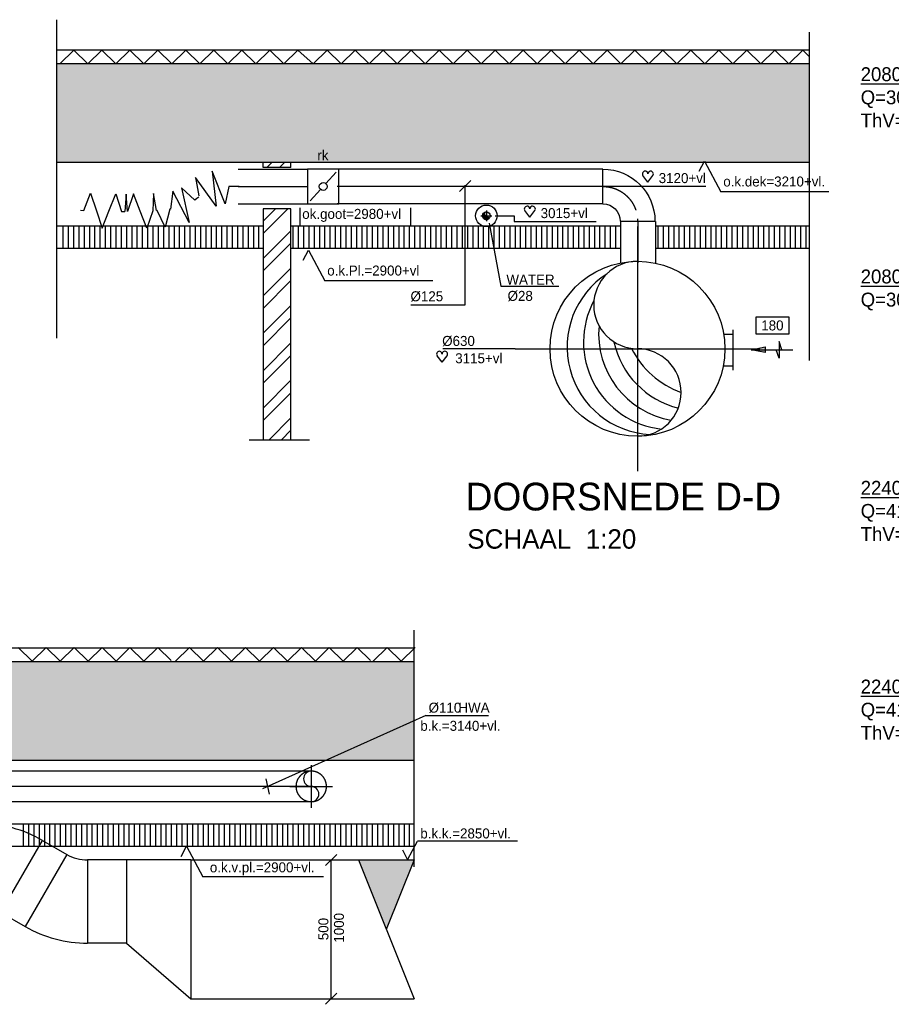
# Model space of a CAD drawing. Extents: x -41378 to 114803, y -24080 to 82188.
# Tile 10 of 137: x -18334 to -2635, y 22814 to 40548. Entities that reach past the tile are written whole.
import ezdxf
from ezdxf.enums import TextEntityAlignment as Align

# ---------------------------------------------------------------- set-up
doc = ezdxf.new("R2010")
doc.units = 0
doc.header["$LTSCALE"] = 50
for name, pattern in [('CENTER2', [11.25, 7.5, -1.25, 1.25, -1.25]), ('CENTER4', [5, 3.125, -0.625, 0.625, -0.625]), ('HIDDEN2', [4.7625, 3.175, -1.5875]), ('LURETOUR', [6, 4, -2])]:
    doc.linetypes.add(name, pattern=pattern)
doc.layers.get('0').update_dxf_attribs({"linetype": 'CONTINUOUS'})
for name, color, linetype in [('BOUW', 8, 'CONTINUOUS'), ('WI561---', 1, 'CONTINUOUS'), ('WL570---', 3, 'CONTINUOUS'), ('WL570---_HARTLIJN', 7, 'CONTINUOUS'), ('WL570---_RETOUR', 3, 'CONTINUOUS'), ('WL570---_TOEVOER', 3, 'CONTINUOUS'), ('WM561---', 1, 'CONTINUOUS'), ('WM570---', 1, 'CONTINUOUS')]:
    doc.layers.add(name, color=color, linetype=linetype)
doc.layers.get('0').freeze()
doc.styles.add('BURO-018', font='BUROFONT.shx', dxfattribs={"height": 90})
doc.styles.add('BURO-025', font='BUROFONT.shx', dxfattribs={"height": 250})
doc.styles.add('BURO-035', font='BUROFONT.shx', dxfattribs={"height": 350})
doc.styles.add('BURO-050', font='BUROFONT.shx', dxfattribs={"height": 500})

# ---------------------------------------------------------------- blocks, each defined once
blk = doc.blocks.new('CVRINFO2')
at = {"color": 0, "linetype": 'CONTINUOUS', "style": 'BURO-025'}
for tag, p in [('CV_TEXT125', (0, 0)), ('CV_TEXT225', (0, -4.17)), ('CV_TEXT325', (0, -8.33)), ('CV_TEXT425', (0, -12.5))]:
    blk.add_attdef(tag, p, '', height=2.5, dxfattribs=at)
blk = doc.blocks.new('LU-1D-K-7D')
at = {"color": 0, "linetype": 'CONTINUOUS'}
for p, q in [((-0.5, 62.5), (0.5, 62.5)), ((-0.5, -62.5), (0.5, -62.5))]:
    blk.add_line(p, q, dxfattribs=at)
at = {"layer": 'WL570---_HARTLIJN', "linetype": 'CENTER2'}
blk.add_line((-0.5, 0), (0.5, 0), dxfattribs=at)
blk = doc.blocks.new('LU-1D-KL1-7D71')
at = {"color": 0, "linetype": 'CONTINUOUS'}
for p, q in [((-56.5, 62.5), (-56.5, -62.5)), ((56.5, 62.5), (-56.5, 62.5)), ((47, 52), (9.5, 10.5)), ((56.5, -62.5), (56.5, 62.5)), ((-9.5, -10.5), (-47, -52)), ((-56.5, -62.5), (56.5, -62.5))]:
    blk.add_line(p, q, dxfattribs=at)
blk.add_circle((0, 0), 14.1, dxfattribs=at)
blk = doc.blocks.new('LU-PIJL6')
at = {"color": 0, "linetype": 'CONTINUOUS'}
for p, q in [((0, 0), (-7.5, 0)), ((-5.5, 0), (-5, -1.5)), ((-5, -1.5), (-5, 1.5)), ((-5, 1.5), (-4.5, 0)), ((-2.5, -0.5), (-2.5, 0.5)), ((-2.5, 0.5), (0, 0)), ((0, 0), (-2.5, -0.5))]:
    blk.add_line(p, q, dxfattribs=at)
blk.add_solid([(-2.5, 0.5), (-2.5, -0.5), (0, 0)], dxfattribs=at)
blk = doc.blocks.new('LU-ORND')
at = {"color": 0, "linetype": 'CONTINUOUS'}
for p, q in [((-3, 1.5), (-3, -1.5)), ((3, 1.5), (-3, 1.5)), ((3, -1.5), (3, 1.5)), ((-3, -1.5), (3, -1.5))]:
    blk.add_line(p, q, dxfattribs=at)
blk = doc.blocks.new('LU-2D-V-1-0-1F412CE6')
at = {"color": 0, "linetype": 'CONTINUOUS'}
for p, q in [((230.9, 50), (0, 250)), ((0, -250), (0, 250)), ((230.9, -250), (230.9, 50)), ((0, -250), (230.9, -250))]:
    blk.add_line(p, q, dxfattribs=at)
blk = doc.blocks.new('LU-2-KB')
at = {"color": 0, "linetype": 'CONTINUOUS'}
for p, q in [((-0.4, 0.5), (0, -0.5)), ((-0.4, 0.5), (0, 0.5)), ((0, 0.5), (-0.2, 0))]:
    blk.add_line(p, q, dxfattribs=at)
blk.add_solid([(-0.4, 0.5), (0, 0.5), (-0.2, 0)], dxfattribs=at)
blk = doc.blocks.new('LU-2D-K-1F4')
at = {"color": 0, "linetype": 'CONTINUOUS'}
for p, q in [((-0.5, 250), (0.5, 250)), ((-0.5, -250), (0.5, -250))]:
    blk.add_line(p, q, dxfattribs=at)
blk = doc.blocks.new('LU-2D-B-1-12C1E')
at = {"color": 0, "linetype": 'CONTINUOUS'}
for p, q in [((-80.4, 150), (-80.4, -150)), ((-5.4, 170.1), (144.6, -89.7))]:
    blk.add_line(p, q, dxfattribs=at)
for radius in [150, 450]:
    blk.add_arc((-80.4, 300), radius, 270, 300, dxfattribs=at)
blk = doc.blocks.new('LU-2D-K-12C')
at = {"color": 0, "linetype": 'CONTINUOUS'}
for p, q in [((-0.5, 150), (0.5, 150)), ((-0.5, -150), (0.5, -150))]:
    blk.add_line(p, q, dxfattribs=at)
blk = doc.blocks.new('LU-1D-K-6E')
at = {"color": 0, "linetype": 'CONTINUOUS'}
for p, q in [((-0.5, 55), (0.5, 55)), ((-0.5, -55), (0.5, -55))]:
    blk.add_line(p, q, dxfattribs=at)
at = {"layer": 'WL570---_HARTLIJN', "linetype": 'CENTER2'}
blk.add_line((-0.5, 0), (0.5, 0), dxfattribs=at)
blk = doc.blocks.new('LU-1-KU2')
at = {"color": 0, "linetype": 'HIDDEN2'}
for start, end in [(90, 270), (270, 90)]:
    blk.add_arc((0, 0), 0.5, start, end, dxfattribs=at)
at = {"color": 0, "linetype": 'CONTINUOUS'}
for centre, start, end in [((0, 0.25), 90, 270), ((0, -0.25), 270, 90)]:
    blk.add_arc(centre, 0.25, start, end, dxfattribs=at)
at = {"layer": 'WL570---_HARTLIJN', "linetype": 'CENTER4'}
for p, q in [((0, 0.7), (0, -0.7)), ((-0.7, 0), (0.7, 0))]:
    blk.add_line(p, q, dxfattribs=at)
blk = doc.blocks.new('LU-1-KI2')
at = {"color": 0, "linetype": 'CONTINUOUS'}
blk.add_circle((0, 0), 0.5, dxfattribs=at)
for centre, start, end in [((0.0975, 0.0096), 122.9221, 266.9628), ((0.1913, 0.0381), 151.6522, 263.7819), ((0.2778, 0.0843), 174.6069, 260.2716), ((0.3536, 0.1464), 192.3501, 256.1233), ((0.4157, 0.2222), 206.1028, 250.6419)]:
    blk.add_arc(centre, 0.5, start, end, dxfattribs=at)
at = {"layer": 'WL570---_HARTLIJN', "linetype": 'CENTER4'}
for p, q in [((0, 0.7), (0, -0.7)), ((-0.7, 0), (0.7, 0))]:
    blk.add_line(p, q, dxfattribs=at)
at = {"layer": 'WL570---_HARTLIJN', "color": 0, "linetype": 'CONTINUOUS'}
for centre, start, end in [((0, 0.25), 90, 270), ((0, -0.25), 270, 90)]:
    blk.add_arc(centre, 0.25, start, end, dxfattribs=at)
blk = doc.blocks.new('HART')
at = {"color": 1}
for q in [(-39.7, 52.4), (39.7, 52.4)]:
    blk.add_line((0, 0), q, dxfattribs=at)
for centre, start, end in [((-22.1, 65.7), 0, 217.18669), ((22.1, 65.7), 322.81331, 180)]:
    blk.add_arc(centre, 22.1, start, end, dxfattribs=at)
blk = doc.blocks.new('LU-1D-BF-1-7D23BB')
at = {"color": 0, "linetype": 'CONTINUOUS'}
for p, q in [((0.3, -55.3), (-13.8, 71)), ((-13.8, 71), (61.1, -31.7)), ((-59.1, 0), (-45.5, 63.2)), ((-45.5, 63.2), (0.3, -55.3)), ((61.1, -31.7), (48.4, 33.9))]:
    blk.add_line(p, q, dxfattribs=at)
blk = doc.blocks.new('LU-1D-F-7D24')
at = {"color": 0, "linetype": 'CONTINUOUS'}
for p, q in [((-18.4, 0), (0, 0)), ((0, 0), (18.4, 0))]:
    blk.add_line(p, q, dxfattribs=at)
blk = doc.blocks.new('LU-1D-BF--1-7D1DBB')
at = {"color": 0, "linetype": 'CONTINUOUS'}
for p, q in [((-33.3, -63.4), (14.1, 54.5)), ((14.1, 54.5), (-1.7, -71.6)), ((-48.5, 0), (-33.3, -63.4)), ((-1.7, -71.6), (42.4, -23.5))]:
    blk.add_line(p, q, dxfattribs=at)
blk = doc.blocks.new('LU-1D-F-7D11')
at = {"color": 0, "linetype": 'CONTINUOUS'}
for p, q in [((-8.8, 0), (0, 0)), ((0, 0), (8.8, 0))]:
    blk.add_line(p, q, dxfattribs=at)
blk = doc.blocks.new('LU-1D-BF--1-7D4BB')
at = {"color": 0, "linetype": 'CONTINUOUS'}
for p, q in [((-6.5, 0), (-2.2, -62.6)), ((-2.2, -62.6), (6.5, -0.5))]:
    blk.add_line(p, q, dxfattribs=at)
blk = doc.blocks.new('LU-1D-F-7D32')
at = {"color": 0, "linetype": 'CONTINUOUS'}
for p, q in [((-22.7, 0), (0, 62.5)), ((0, 62.5), (22.7, 0)), ((-25.5, 0), (-22.7, 0)), ((22.7, 0), (25.5, 0))]:
    blk.add_line(p, q, dxfattribs=at)
blk = doc.blocks.new('LU-1D-BF--1-7D3BB')
at = {"color": 0, "linetype": 'CONTINUOUS'}
for p, q in [((-4.9, 0), (-1.6, -62.5)), ((-1.6, -62.5), (4.9, -0.3))]:
    blk.add_line(p, q, dxfattribs=at)
blk = doc.blocks.new('LU-1D-F-7D5B')
at = {"color": 0, "linetype": 'CONTINUOUS'}
for p, q in [((-45.5, 0), (-22.7, 62.5)), ((-22.7, 62.5), (0, 0)), ((-45.7, 0), (-45.5, 0)), ((0, 0), (22.7, -62.5)), ((22.7, -62.5), (45.5, 0)), ((45.5, 0), (45.7, 0))]:
    blk.add_line(p, q, dxfattribs=at)
blk = doc.blocks.new('LU-1D-F-7D9E')
at = {"color": 0, "linetype": 'CONTINUOUS'}
for p, q in [((-68.2, 0), (-45.5, 62.5)), ((-45.5, 62.5), (-22.7, 0)), ((22.7, 0), (45.5, 62.5)), ((45.5, 62.5), (68.2, 0)), ((-79.4, 0), (-68.2, 0)), ((-22.7, 0), (0, -62.5)), ((0, -62.5), (22.7, 0)), ((68.2, 0), (79.4, 0))]:
    blk.add_line(p, q, dxfattribs=at)
blk = doc.blocks.new('LU-1D-B--1-7D5A7D')
at = {"color": 0, "linetype": 'CONTINUOUS'}
for p, q in [((-125, -62.5), (-125, 62.5)), ((-62.5, -125), (62.5, -125))]:
    blk.add_line(p, q, dxfattribs=at)
for radius in [187.5, 62.5]:
    blk.add_arc((-125, -125), radius, 0, 90, dxfattribs=at)
at = {"layer": 'WL570---_HARTLIJN', "linetype": 'CENTER4'}
blk.add_arc((-125, -125), 125, 0, 90, dxfattribs=at)

msp = doc.modelspace()

# ---------------------------------------------------------------- hatches: boundary and pattern name
at = {"layer": 'WL570---_RETOUR'}
h = msp.add_hatch(dxfattribs=at)
h.set_pattern_fill('AR-SAND', color=8, scale=5, style=0)
h.set_pattern_definition([(37.5, (48291.6, 71032.28), (-8.00016, 244.7066), [0, -193.04, 0, -215.9, 0, -206.375]), (7.5, (48291.6, 71032.28), (224.7616, 358.4126), [0, -104.14, 0, -173.99, 0, -66.675]), (327.5, (48135.38, 71032.28), (395.4962, 0.7186), [0, -63.5, 0, -228.6, 0, -298.45]), (317.5, (48135.38, 71032.28), (381.7782, 111.4647), [0, -31.75, 0, -149.86, 0, -171.45])])
h.paths.add_polyline_path([(-4107.3, 37983.6), (-4107.3, 39751.2), (-9201.6, 39751.2), (-17665, 39751.2), (-17665, 37983.6)])
h = msp.add_hatch(dxfattribs=at)
h.set_pattern_fill('AR-SAND', color=8, scale=5, style=0)
h.set_pattern_definition([(37.5, (-74475.49, 15755.92), (-8.00016, 244.7066), [0, -193.04, 0, -215.9, 0, -206.375]), (7.5, (-74475.5, 15755.92), (224.7616, 358.4126), [0, -104.14, 0, -173.99, 0, -66.675]), (327.5, (-74631.7, 15755.92), (395.4962, 0.7186), [0, -63.5, 0, -228.6, 0, -298.45]), (317.5, (-74631.7, 15755.92), (381.7782, 111.4647), [0, -31.75, 0, -149.86, 0, -171.45])])
h.paths.add_polyline_path([(-24414, 27213.6), (-24414, 28981.2), (-28865.2, 28981.2), (-38632.5, 28981.2), (-38632.5, 27213.6)])
h.paths.add_polyline_path([(-23854, 28981.2), (-23854, 27213.6), (-11230.9, 27213.6), (-11230.9, 28981.2)])
h.paths.add_polyline_path([(-34821.5, 27296.7), (-33043.8, 27296.7), (-33043.8, 27589.9), (-34821.5, 27589.9)], flags=24)

# ---------------------------------------------------------------- linework, layer by layer
at = {"layer": 'BOUW'}
for p, q in [((-17665, 34813), (-17665, 40548.2)), ((-4107.3, 34408.1), (-4107.3, 40323.1)), ((-9201.6, 40001.2), (-17665, 40001.2)), ((-4107.3, 40001.2), (-9201.6, 40001.2)), ((-9201.6, 39751.2), (-17665, 39751.2)), ((-4107.3, 39751.2), (-9201.6, 39751.2)), ((-17665, 37983.6), (-4107.3, 37983.6)), ((-17549.1, 36433.6), (-17549.1, 36825.5)), ((-17453.9, 36433.6), (-17453.9, 36825.5)), ((-17358.6, 36433.6), (-17358.6, 36825.5)), ((-17263.4, 36433.6), (-17263.4, 36825.5)), ((-17168.1, 36433.6), (-17168.1, 36825.5)), ((-17072.9, 36433.6), (-17072.9, 36825.5)), ((-16977.6, 36433.6), (-16977.6, 36825.5)), ((-16882.4, 36433.6), (-16882.4, 36825.5)), ((-16787.1, 36433.6), (-16787.1, 36825.5)), ((-16691.9, 36433.6), (-16691.9, 36825.5)), ((-16595.9, 36433.6), (-16595.9, 36825.5)), ((-16500.6, 36433.6), (-16500.6, 36825.5)), ((-16405.4, 36433.6), (-16405.4, 36825.5)), ((-16310.1, 36433.6), (-16310.1, 36825.5)), ((-16214.9, 36433.6), (-16214.9, 36825.5)), ((-16119.6, 36433.6), (-16119.6, 36825.5)), ((-16024.4, 36433.6), (-16024.4, 36825.5)), ((-15929.1, 36433.6), (-15929.1, 36825.5)), ((-15833.9, 36433.6), (-15833.9, 36825.5)), ((-15738.6, 36433.6), (-15738.6, 36825.5)), ((-15643.4, 36433.6), (-15643.4, 36825.5)), ((-15548.1, 36433.6), (-15548.1, 36825.5)), ((-15452.9, 36433.6), (-15452.9, 36825.5)), ((-15357.6, 36433.6), (-15357.6, 36825.5)), ((-15262.4, 36433.6), (-15262.4, 36825.5)), ((-15167.1, 36433.6), (-15167.1, 36825.5)), ((-15071.9, 36433.6), (-15071.9, 36825.5)), ((-14976.6, 36433.6), (-14976.6, 36825.5)), ((-14881.4, 36433.6), (-14881.4, 36825.5)), ((-14786.1, 36433.6), (-14786.1, 36825.5)), ((-14690.9, 36433.6), (-14690.9, 36825.5)), ((-14595.6, 36433.6), (-14595.6, 36825.5)), ((-14500.4, 36433.6), (-14500.4, 36825.5)), ((-14405.1, 36433.6), (-14405.1, 36825.5)), ((-14309.9, 36433.6), (-14309.9, 36825.5)), ((-14214.6, 36433.6), (-14214.6, 36825.5)), ((-14119.4, 36433.6), (-14119.4, 36825.5)), ((-14024.1, 36433.6), (-14024.1, 36825.5)), ((-13406.6, 36433.6), (-13406.6, 36830.4)), ((-13311.4, 36433.6), (-13311.4, 36830.4)), ((-13216.1, 36433.6), (-13216.1, 36830.4)), ((-13120.9, 36433.6), (-13120.9, 36830.4)), ((-13025.6, 36433.6), (-13025.6, 36830.4)), ((-12930.4, 36433.6), (-12930.4, 36830.4)), ((-12835.1, 36433.6), (-12835.1, 36830.4)), ((-12739.9, 36433.6), (-12739.9, 36830.4)), ((-12644.6, 36433.6), (-12644.6, 36830.4)), ((-12549.4, 36433.6), (-12549.4, 36830.4)), ((-12454.1, 36433.6), (-12454.1, 36830.4)), ((-12358.9, 36433.6), (-12358.9, 36830.4)), ((-12263.6, 36433.6), (-12263.6, 36830.4)), ((-12168.4, 36433.6), (-12168.4, 36830.4)), ((-12073.1, 36433.6), (-12073.1, 36830.4)), ((-11977.9, 36433.6), (-11977.9, 36830.4)), ((-11882.6, 36433.6), (-11882.6, 36830.4)), ((-11787.4, 36433.6), (-11787.4, 36830.4)), ((-11692.1, 36433.6), (-11692.1, 36830.4)), ((-11596.9, 36433.6), (-11596.9, 36830.4)), ((-11501.6, 36433.6), (-11501.6, 36830.4)), ((-11406.4, 36433.6), (-11406.4, 36830.4)), ((-11311.1, 36433.6), (-11311.1, 36830.4)), ((-11215.9, 36433.6), (-11215.9, 36830.4)), ((-11120.6, 36433.6), (-11120.6, 36830.4)), ((-11025.4, 36433.6), (-11025.4, 36830.4)), ((-10930.1, 36433.6), (-10930.1, 36830.4)), ((-10834.9, 36433.6), (-10834.9, 36830.4)), ((-10739.6, 36433.6), (-10739.6, 36830.4)), ((-10644.4, 36433.6), (-10644.4, 36830.4)), ((-10549.1, 36433.6), (-10549.1, 36830.4)), ((-10453.9, 36433.6), (-10453.9, 36830.4)), ((-10358.6, 36433.6), (-10358.6, 36830.4)), ((-10263.4, 36433.6), (-10263.4, 36830.4)), ((-10168.1, 36433.6), (-10168.1, 36830.4)), ((-10072.9, 36433.6), (-10072.9, 36830.4)), ((-9977.6, 36433.6), (-9977.6, 36830.4)), ((-9882.4, 36433.6), (-9882.4, 36830.4)), ((-9787.1, 36433.6), (-9787.1, 36830.4)), ((-9691.9, 36433.6), (-9691.9, 36830.4)), ((-9596.6, 36433.6), (-9596.6, 36830.4)), ((-9501.4, 36433.6), (-9501.4, 36830.4)), ((-9406.1, 36433.6), (-9406.1, 36830.4)), ((-9310.9, 36433.6), (-9310.9, 36830.4)), ((-9215.6, 36433.6), (-9215.6, 36830.4)), ((-9120.4, 36433.6), (-9120.4, 36830.4)), ((-9025.1, 36433.6), (-9025.1, 36830.4)), ((-8929.9, 36433.6), (-8929.9, 36830.4)), ((-8834.6, 36433.6), (-8834.6, 36830.4)), ((-8739.4, 36433.6), (-8739.4, 36830.4)), ((-8644.1, 36433.6), (-8644.1, 36830.4)), ((-8548.9, 36433.6), (-8548.9, 36830.4)), ((-8453.6, 36433.6), (-8453.6, 36830.4)), ((-8358.4, 36433.6), (-8358.4, 36830.4)), ((-8263.1, 36433.6), (-8263.1, 36830.4)), ((-8167.9, 36433.6), (-8167.9, 36830.4)), ((-8072.6, 36433.6), (-8072.6, 36830.4)), ((-7977.4, 36433.6), (-7977.4, 36830.4)), ((-7882.1, 36433.6), (-7882.1, 36830.4)), ((-7786.9, 36433.6), (-7786.9, 36830.4)), ((-7691.6, 36433.6), (-7691.6, 36830.4)), ((-7596.4, 36433.6), (-7596.4, 36830.4)), ((-6834.4, 36433.6), (-6834.4, 36830.4)), ((-6739.1, 36433.6), (-6739.1, 36830.4)), ((-6643.9, 36433.6), (-6643.9, 36830.4)), ((-6548.6, 36433.6), (-6548.6, 36830.4)), ((-6453.4, 36433.6), (-6453.4, 36830.4)), ((-6358.1, 36433.6), (-6358.1, 36830.4)), ((-6262.9, 36433.6), (-6262.9, 36830.4)), ((-6167.6, 36433.6), (-6167.6, 36830.4)), ((-6072.4, 36433.6), (-6072.4, 36830.4)), ((-5977.1, 36433.6), (-5977.1, 36830.4)), ((-5881.9, 36433.6), (-5881.9, 36830.4)), ((-5786.6, 36433.6), (-5786.6, 36830.4)), ((-5691.4, 36433.6), (-5691.4, 36830.4)), ((-5596.1, 36433.6), (-5596.1, 36830.4)), ((-5500.9, 36433.6), (-5500.9, 36830.4)), ((-5405.6, 36433.6), (-5405.6, 36830.4)), ((-5310.4, 36433.6), (-5310.4, 36830.4)), ((-5215.1, 36433.6), (-5215.1, 36830.4)), ((-5119.9, 36433.6), (-5119.9, 36830.4)), ((-5024.6, 36433.6), (-5024.6, 36830.4)), ((-4929.4, 36433.6), (-4929.4, 36830.4)), ((-4834.1, 36433.6), (-4834.1, 36830.4)), ((-4738.9, 36433.6), (-4738.9, 36830.4)), ((-4643.6, 36433.6), (-4643.6, 36830.4)), ((-4548.4, 36433.6), (-4548.4, 36830.4)), ((-4453.1, 36433.6), (-4453.1, 36830.4)), ((-4357.9, 36433.6), (-4357.9, 36830.4)), ((-4262.6, 36433.6), (-4262.6, 36830.4)), ((-4167.4, 36433.6), (-4167.4, 36830.4)), ((-11230.9, 25287.4), (-11230.9, 29553.1)), ((-11230.9, 29231.2), (-23854, 29231.2)), ((-11230.9, 28981.2), (-23854, 28981.2)), ((-23854, 27213.6), (-11230.9, 27213.6)), ((-18264.3, 25663.6), (-18264.3, 26056.7)), ((-18169.1, 25663.6), (-18169.1, 26056.7)), ((-18073.8, 25663.6), (-18073.8, 26056.7)), ((-17978.6, 25663.6), (-17978.6, 26056.7)), ((-17883.3, 25663.6), (-17883.3, 26056.7)), ((-17788.1, 25663.6), (-17788.1, 26056.7)), ((-17692.8, 25663.6), (-17692.8, 26056.7)), ((-17597.6, 25663.6), (-17597.6, 26056.7)), ((-17502.3, 25663.6), (-17502.3, 26056.7)), ((-17407.1, 25663.6), (-17407.1, 26056.7)), ((-17216.6, 25663.6), (-17216.6, 26056.7)), ((-17121.3, 25663.6), (-17121.3, 26056.7)), ((-17026.1, 25663.6), (-17026.1, 26056.7)), ((-16930.8, 25663.6), (-16930.8, 26056.7)), ((-16835.6, 25663.6), (-16835.6, 26056.7)), ((-16740.3, 25663.6), (-16740.3, 26056.7)), ((-16645.1, 25663.6), (-16645.1, 26056.7)), ((-16549.8, 25663.6), (-16549.8, 26056.7)), ((-16454.6, 25663.6), (-16454.6, 26056.7)), ((-16359.3, 25663.6), (-16359.3, 26056.7)), ((-16264.1, 25663.6), (-16264.1, 26056.7)), ((-16168.8, 25663.6), (-16168.8, 26056.7)), ((-16073.6, 25663.6), (-16073.6, 26056.7)), ((-15978.3, 25663.6), (-15978.3, 26056.7)), ((-15883.1, 25663.6), (-15883.1, 26056.7)), ((-15787.8, 25663.6), (-15787.8, 26056.7)), ((-15692.6, 25663.6), (-15692.6, 26056.7)), ((-15597.3, 25663.6), (-15597.3, 26056.7)), ((-15502.1, 25663.6), (-15502.1, 26056.7)), ((-15406.8, 25663.6), (-15406.8, 26056.7)), ((-15311.6, 25663.6), (-15311.6, 26056.7)), ((-15216.3, 25663.6), (-15216.3, 26056.7)), ((-15121.1, 25663.6), (-15121.1, 26056.7)), ((-15025.7, 25663.6), (-15025.7, 26056.7)), ((-14930.4, 25663.6), (-14930.4, 26056.7)), ((-14835.2, 25663.6), (-14835.2, 26056.7)), ((-14739.9, 25663.6), (-14739.9, 26056.7)), ((-14644.7, 25663.6), (-14644.7, 26056.7)), ((-14549.4, 25663.6), (-14549.4, 26056.7)), ((-14454.2, 25663.6), (-14454.2, 26056.7)), ((-14358.9, 25663.6), (-14358.9, 26056.7)), ((-14263.7, 25663.6), (-14263.7, 26056.7)), ((-14168.4, 25663.6), (-14168.4, 26056.7)), ((-14073.2, 25663.6), (-14073.2, 26056.7)), ((-13977.9, 25663.6), (-13977.9, 26056.7)), ((-13882.7, 25663.6), (-13882.7, 26056.7)), ((-13787.4, 25663.6), (-13787.4, 26056.7)), ((-13692.2, 25663.6), (-13692.2, 26056.7)), ((-13596.9, 25663.6), (-13596.9, 26056.7)), ((-13501.7, 25663.6), (-13501.7, 26056.7)), ((-13406.4, 25663.6), (-13406.4, 26056.7)), ((-13311.2, 25663.6), (-13311.2, 26056.7)), ((-13215.9, 25663.6), (-13215.9, 26056.7)), ((-13120.7, 25663.6), (-13120.7, 26056.7)), ((-13025.4, 25663.6), (-13025.4, 26056.7)), ((-12930.2, 25663.6), (-12930.2, 26056.7)), ((-12834.9, 25663.6), (-12834.9, 26056.7)), ((-12739.7, 25663.6), (-12739.7, 26056.7)), ((-12644.4, 25663.6), (-12644.4, 26056.7)), ((-12549.2, 25663.6), (-12549.2, 26056.7)), ((-12453.9, 25663.6), (-12453.9, 26056.7)), ((-12358.6, 25663.6), (-12358.6, 26056.7)), ((-12263.3, 25663.6), (-12263.3, 26056.7)), ((-12168.1, 25663.6), (-12168.1, 26056.7)), ((-12072.8, 25663.6), (-12072.8, 26056.7)), ((-11977.6, 25663.6), (-11977.6, 26056.7)), ((-11882.3, 25663.6), (-11882.3, 26056.7)), ((-11787.1, 25663.6), (-11787.1, 26056.7)), ((-11691.7, 25663.6), (-11691.7, 26056.7)), ((-11596.4, 25663.6), (-11596.4, 26056.7)), ((-11501.2, 25663.6), (-11501.2, 26056.7)), ((-11405.9, 25663.6), (-11405.9, 26056.7)), ((-11310.7, 25663.6), (-11310.7, 26056.7))]:
    msp.add_line(p, q, dxfattribs=at)
msp.add_circle((-9927.9, 37016), 193.6, dxfattribs=at)
at = {"layer": 'WL570---', "color": 8}
for p, q in [((-13947.7, 37887.8), (-13947.7, 37983.6)), ((-13880.1, 37887.8), (-13784.3, 37983.6)), ((-13655.6, 37887.8), (-13559.8, 37983.6)), ((-13447.7, 37887.8), (-13447.7, 37983.6)), ((-13947.7, 36695.8), (-13502.1, 37141.4)), ((-13947.7, 36920.3), (-13726.6, 37141.4)), ((-13947.7, 36246.8), (-13447.7, 36746.8)), ((-13947.7, 36022.3), (-13447.7, 36522.3)), ((-13947.7, 35573.3), (-13447.7, 36073.3)), ((-13947.7, 35348.8), (-13447.7, 35848.8)), ((-13947.7, 34899.8), (-13447.7, 35399.8)), ((-13947.7, 34675.3), (-13447.7, 35175.3)), ((-13947.7, 34226.3), (-13447.7, 34726.3)), ((-13947.7, 34001.8), (-13447.7, 34501.8)), ((-13947.7, 33552.7), (-13447.7, 34052.7)), ((-13947.7, 33328.2), (-13447.7, 33828.2)), ((-13843.3, 32983.6), (-13447.7, 33379.2)), ((-13618.8, 32983.6), (-13447.7, 33154.7))]:
    msp.add_line(p, q, dxfattribs=at)
at = {"layer": 'WL570---', "color": 1}
for p, q in [((-9878.6, 36883), (-9667.2, 35751.6)), ((-9667.2, 35751.6), (-8621.1, 35751.6))]:
    msp.add_line(p, q, dxfattribs=at)
at = {"layer": 'WL570---'}
for p, q in [((-5483.4, 34236.1), (-5483.4, 34961.1)), ((-5644, 34886.1), (-5483.4, 34886.1)), ((-5644, 34311.1), (-5483.4, 34311.1))]:
    msp.add_line(p, q, dxfattribs=at)
at = {"layer": 'WL570---_RETOUR', "color": 8}
for p, q in [((-13447.7, 37887.8), (-13947.7, 37887.8)), ((-13947.7, 37141.4), (-13947.7, 32983.6)), ((-13447.7, 37141.4), (-13947.7, 37141.4)), ((-13447.7, 32983.6), (-13447.7, 37141.4)), ((-17665, 36833.6), (-13947.7, 36833.6)), ((-13447.7, 36833.6), (-7512.5, 36833.6)), ((-6886, 36833.6), (-4107.3, 36833.6)), ((-17665, 36433.6), (-13947.7, 36433.6)), ((-13447.7, 36433.6), (-7511, 36433.6)), ((-6886, 36433.6), (-4107.3, 36433.6)), ((-14200.3, 32983.6), (-13115.9, 32983.6)), ((-19267.7, 26063.6), (-11230.9, 26063.6)), ((-17311.8, 25663.6), (-17311.8, 26056.7)), ((-19267.7, 25663.6), (-11230.9, 25663.6))]:
    msp.add_line(p, q, dxfattribs=at)
at = {"layer": 'WL570---_RETOUR', "color": 6}
for p, q in [((-13288.4, 37162.2), (-13288.4, 36837.2)), ((-11288.4, 36837.2), (-11288.4, 37162.2)), ((-13288.4, 36837.2), (-11288.4, 36837.2))]:
    msp.add_line(p, q, dxfattribs=at)
at = {"layer": 'WM561---', "color": 9}
for p, q in [((-17355.9, 40001.2), (-17607.8, 39751.2)), ((-17103.9, 39751.2), (-17355.9, 40001.2)), ((-16852.9, 40000.4), (-17103.9, 39751.2)), ((-16601.8, 39751.2), (-16852.9, 40000.4)), ((-16349.9, 40001.2), (-16601.8, 39751.2)), ((-16098, 39751.2), (-16349.9, 40001.2)), ((-15846, 40001.2), (-16098, 39751.2)), ((-15594.1, 39751.2), (-15846, 40001.2)), ((-15342.2, 40001.2), (-15594.1, 39751.2)), ((-15090.3, 39751.2), (-15342.2, 40001.2)), ((-14838.3, 40001.2), (-15090.3, 39751.2)), ((-14586.4, 39751.2), (-14838.3, 40001.2)), ((-14334.5, 40001.2), (-14586.4, 39751.2)), ((-14082.6, 39751.2), (-14334.5, 40001.2)), ((-13830.6, 40001.2), (-14082.6, 39751.2)), ((-13578.7, 39751.2), (-13830.6, 40001.2)), ((-13326.8, 40001.2), (-13578.7, 39751.2)), ((-13046.1, 39751.2), (-13326.8, 40001.2)), ((-12794.2, 40001.2), (-13046.1, 39751.2)), ((-12542.3, 39751.2), (-12794.2, 40001.2)), ((-12290.3, 40001.2), (-12542.3, 39751.2)), ((-12038.4, 39751.2), (-12290.3, 40001.2)), ((-11786.5, 40001.2), (-12038.4, 39751.2)), ((-11534.6, 39751.2), (-11786.5, 40001.2)), ((-11282.6, 40001.2), (-11534.6, 39751.2)), ((-11030.7, 39751.2), (-11282.6, 40001.2)), ((-10778.8, 40001.2), (-11030.7, 39751.2)), ((-10526.9, 39751.2), (-10778.8, 40001.2)), ((-10274.9, 40001.2), (-10526.9, 39751.2)), ((-10023, 39751.2), (-10274.9, 40001.2)), ((-9771.1, 40001.2), (-10023, 39751.2)), ((-9519.2, 39751.2), (-9771.1, 40001.2)), ((-9267.2, 40001.2), (-9519.2, 39751.2)), ((-9015.3, 39751.2), (-9267.2, 40001.2)), ((-8763.4, 40001.2), (-9015.3, 39751.2)), ((-8511.4, 39751.2), (-8763.4, 40001.2)), ((-8259.5, 40001.2), (-8511.4, 39751.2)), ((-8007.6, 39751.2), (-8259.5, 40001.2)), ((-7755.7, 40001.2), (-8007.6, 39751.2)), ((-7503.7, 39751.2), (-7755.7, 40001.2)), ((-7251.8, 40001.2), (-7503.7, 39751.2)), ((-6999.9, 39751.2), (-7251.8, 40001.2)), ((-6748, 40001.2), (-6999.9, 39751.2)), ((-6496, 39751.2), (-6748, 40001.2)), ((-6244.1, 40001.2), (-6496, 39751.2)), ((-5992.2, 39751.2), (-6244.1, 40001.2)), ((-5740.2, 40001.2), (-5992.2, 39751.2)), ((-5488.3, 39751.2), (-5740.2, 40001.2)), ((-5236.4, 40001.2), (-5488.3, 39751.2)), ((-4984.5, 39751.2), (-5236.4, 40001.2)), ((-4732.5, 40001.2), (-4984.5, 39751.2)), ((-4480.6, 39751.2), (-4732.5, 40001.2)), ((-4228.7, 40001.2), (-4480.6, 39751.2)), ((-4107.3, 39880.7), (-4228.7, 40001.2)), ((-18110.5, 28993.5), (-18362.4, 29243.5)), ((-17858.5, 29243.5), (-18110.5, 28993.5)), ((-17606.6, 28993.5), (-17858.5, 29243.5)), ((-17354.7, 29243.5), (-17606.6, 28993.5)), ((-17102.7, 28993.5), (-17354.7, 29243.5)), ((-16850.8, 29243.5), (-17102.7, 28993.5)), ((-16598.9, 28993.5), (-16850.8, 29243.5)), ((-16347, 29243.5), (-16598.9, 28993.5)), ((-16095, 28993.5), (-16347, 29243.5)), ((-15843.1, 29243.5), (-16095, 28993.5)), ((-15603.6, 29005.9), (-15843.1, 29243.5)), ((-15276.1, 29243.5), (-15528, 28993.5)), ((-15024.2, 28993.5), (-15276.1, 29243.5)), ((-14772.3, 29243.5), (-15024.2, 28993.5)), ((-14520.3, 28993.5), (-14772.3, 29243.5)), ((-14268.4, 29243.5), (-14520.3, 28993.5)), ((-14016.5, 28993.5), (-14268.4, 29243.5)), ((-13764.5, 29243.5), (-14016.5, 28993.5)), ((-13512.6, 28993.5), (-13764.5, 29243.5)), ((-13260.7, 29243.5), (-13512.6, 28993.5)), ((-13008.8, 28993.5), (-13260.7, 29243.5)), ((-12756.8, 29243.5), (-13008.8, 28993.5)), ((-12504.9, 28993.5), (-12756.8, 29243.5)), ((-12253, 29243.5), (-12504.9, 28993.5)), ((-12013.5, 29005.9), (-12253, 29243.5)), ((-11712.9, 29243.5), (-11964.8, 28993.5)), ((-11461, 28993.5), (-11712.9, 29243.5)), ((-11209, 29243.5), (-11461, 28993.5))]:
    msp.add_line(p, q, dxfattribs=at)
at = {"layer": 'WM561---'}
for p, q in [((-10409.8, 37451.3), (-10210.4, 37650.7)), ((-10310.1, 35411.3), (-10310.1, 37569.8)), ((-3760.1, 37447.1), (-5703.8, 37447.1)), ((-10892.7, 35843.4), (-12836.5, 35843.4)), ((-11286.2, 35411.3), (-10310.1, 35411.3)), ((-9411.7, 34621.1), (-10714.7, 34621.1)), ((-9369.6, 25751.9), (-11166.5, 25751.9)), ((-12863.5, 25110.5), (-15034.2, 25110.5))]:
    msp.add_line(p, q, dxfattribs=at)
at = {"layer": 'WM570---'}
for p, q in [((-6095.1, 37821.7), (-6001.3, 38000.2)), ((-6001.3, 38000.2), (-5703.8, 37447.1)), ((-7835.6, 37547), (-5975.4, 37547)), ((-13227.7, 36218), (-13134, 36396.5)), ((-13134, 36396.5), (-12836.5, 35843.4)), ((-10519.2, 28016.8), (-9890.1, 28016.8)), ((-11348.5, 25413.6), (-11166.5, 25751.9)), ((-15425.2, 25478.7), (-15331.7, 25663.6)), ((-15331.7, 25663.6), (-15034.2, 25110.5)), ((-11442, 25598.5), (-11348.5, 25413.6))]:
    msp.add_line(p, q, dxfattribs=at)
at = {"layer": 'WM570---', "color": 1}
for p, q in [((-9770.7, 37015.8), (-9430.1, 37015.8)), ((-9430.1, 37015.8), (-9430.1, 36916.2)), ((-9430.1, 36916.2), (-7951.9, 36916.2)), ((-11019.2, 28016.8), (-13960.6, 26697.7)), ((-11019.2, 28016.8), (-10519.2, 28016.8)), ((-13898.8, 26876.5), (-13839.8, 26600.7))]:
    msp.add_line(p, q, dxfattribs=at)
at = {"layer": 'WM570---', "linetype": 'CONTINUOUS'}
for p, q in [((-12823.5, 25313.9), (-12624.1, 25513.3)), ((-12723.8, 22913.6), (-12723.8, 25413.6)), ((-12823.5, 22813.9), (-12624.1, 23013.3))]:
    msp.add_line(p, q, dxfattribs=at)

# ---------------------------------------------------------------- block references
at = {"layer": 'WI561---'}
ref = msp.add_blockref('CVRINFO2', (-3186.5, 39441.7), dxfattribs=dict(at, xscale=100, yscale=100, zscale=100))
ref.add_attrib('CV_TEXT125', '%%u2080-400-21', (-3186.5, 39441.7), dxfattribs={"layer": '0', "color": 2, "linetype": 'CONTINUOUS', "height": 250, "style": 'BURO-025'})
ref.add_attrib('CV_TEXT225', 'Q=3024 W', (-3186.5, 39025), dxfattribs={"layer": '0', "color": 2, "linetype": 'CONTINUOUS', "height": 250, "style": 'BURO-025'})
ref.add_attrib('CV_TEXT325', 'ThV=1/2', (-3186.5, 38608.4), dxfattribs={"layer": '0', "color": 2, "linetype": 'CONTINUOUS', "height": 250, "style": 'BURO-025'})
ref = msp.add_blockref('CVRINFO2', (-3186.5, 35798.3), dxfattribs=dict(at, xscale=100, yscale=100, zscale=100))
ref.add_attrib('CV_TEXT125', '%%u2080-400-21', (-3186.5, 35798.3), dxfattribs={"layer": '0', "color": 2, "linetype": 'CONTINUOUS', "height": 250, "style": 'BURO-025'})
ref.add_attrib('CV_TEXT225', 'Q=3024 W', (-3186.5, 35381.6), dxfattribs={"layer": '0', "color": 2, "linetype": 'CONTINUOUS', "height": 250, "style": 'BURO-025'})
ref = msp.add_blockref('CVRINFO2', (-3186.5, 31991.8), dxfattribs=dict(at, xscale=100, yscale=100, zscale=100))
ref.add_attrib('CV_TEXT125', '%%u2240-400-22', (-3186.5, 31991.8), dxfattribs={"layer": '0', "color": 2, "linetype": 'CONTINUOUS', "height": 250, "style": 'BURO-025'})
ref.add_attrib('CV_TEXT225', 'Q=4173 W', (-3186.5, 31575.1), dxfattribs={"layer": '0', "color": 2, "linetype": 'CONTINUOUS', "height": 250, "style": 'BURO-025'})
ref.add_attrib('CV_TEXT325', 'ThV=1/2', (-3186.5, 31158.5), dxfattribs={"layer": '0', "color": 2, "linetype": 'CONTINUOUS', "height": 250, "style": 'BURO-025'})
ref = msp.add_blockref('CVRINFO2', (-3186.5, 28411.6), dxfattribs=dict(at, xscale=100, yscale=100, zscale=100))
ref.add_attrib('CV_TEXT125', '%%u2240-400-22', (-3186.5, 28411.6), dxfattribs={"layer": '0', "color": 2, "linetype": 'CONTINUOUS', "height": 250, "style": 'BURO-025'})
ref.add_attrib('CV_TEXT225', 'Q=4173 W', (-3186.5, 27994.9), dxfattribs={"layer": '0', "color": 2, "linetype": 'CONTINUOUS', "height": 250, "style": 'BURO-025'})
ref.add_attrib('CV_TEXT325', 'ThV=1/2', (-3186.5, 27578.2), dxfattribs={"layer": '0', "color": 2, "linetype": 'CONTINUOUS', "height": 250, "style": 'BURO-025'})
at = {"layer": 'WL570---_RETOUR', "linetype": 'LURETOUR', "yscale": 5, "zscale": 5}
for name, p, xscale, rotation in [('LU-1D-BF-1-7D23BB', (-14862.8, 37544.9), 5, 180), ('LU-1D-K-7D', (-10225.5, 37543.6), 4786.204876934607, 180), ('LU-1D-B--1-7D5A7D', (-7204, 37543.6), -5, 270), ('LU-1D-F-7D9E', (-16838.7, 37104.7), 5, 358.5803771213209), ('LU-1D-BF--1-7D4BB', (-15903.8, 37107.8), 5, 185.8531154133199), ('LU-1D-BF--1-7D1DBB', (-15376.5, 37161.8), 5, 214.8775215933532), ('LU-1D-F-7D24', (-14475.1, 37544.9), 5, 180), ('LU-1D-BF--1-7D3BB', (-16417.5, 37094.3), 5, 181.5068099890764), ('LU-1D-F-7D5B', (-16164.7, 37100.9), 5, 181.5068099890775), ('LU-1D-F-7D11', (-15141.5, 37325.7), 5, 214.8775215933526), ('LU-1D-F-7D32', (-15744.5, 37124.1), 5, 185.8531154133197), ('LU-1D-K-7D', (-7197.7, 36542.1), 748.0930149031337, 270), ('LU-2D-B-1-12C1E', (-18646.3, 25317.9), 5, 150.0000000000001), ('LU-2D-K-12C', (-18079.7, 24990.7), 504.6524227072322, 330.0000000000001), ('LU-2D-B-1-12C1E', (-17513.1, 24663.6), 5, 329.9999999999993), ('LU-2D-K-12C', (-16759.5, 24663.6), 703.3411534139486, 180), ('LU-2D-V-1-0-1F412CE6', (-15253.1, 24163.6), 5, 180)]:
    msp.add_blockref(name, p, dxfattribs=dict(at, xscale=xscale, rotation=rotation))
at = {"layer": 'WL570---_RETOUR', "linetype": 'LURETOUR'}
for name, p, xscale, yscale, zscale in [('LU-1D-K-7D', (-13773, 37543.6), 1247.221065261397, 5, 5), ('LU-1-KI2', (-7206.7, 34621.1), 3150, 3150, 3150), ('LU-2D-K-1F4', (-13242, 24163.6), 4022.191122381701, 5, 5), ('LU-2-KB', (-11230.9, 24163.6), 2500, 2500, 2500)]:
    msp.add_blockref(name, p, dxfattribs=dict(at, xscale=xscale, yscale=yscale, zscale=zscale))
at = {"layer": 'WL570---_RETOUR', "linetype": 'CONTINUOUS', "xscale": 5, "yscale": 5, "zscale": 5}
msp.add_blockref('LU-1D-KL1-7D71', (-12866.9, 37543.6), dxfattribs=at)
at = {"layer": 'WL570---_RETOUR', "xscale": 100, "yscale": 100, "zscale": 100, "rotation": 180}
msp.add_blockref('LU-PIJL6', (-5157.2, 34603.4), dxfattribs=at)
at = {"layer": 'WL570---_RETOUR', "color": 4, "linetype": 'LURETOUR', "xscale": 10951.47214312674, "yscale": 5, "zscale": 5, "rotation": 179.9999999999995}
msp.add_blockref('LU-1D-K-6E', (-18558.4, 26738.6), dxfattribs=at)
at = {"layer": 'WL570---_RETOUR', "color": 4, "linetype": 'LURETOUR', "xscale": 550, "yscale": 550, "zscale": 550}
msp.add_blockref('LU-1-KU2', (-13082.7, 26738.6), dxfattribs=at)
at = {"layer": 'WL570---_TOEVOER', "linetype": 'CONTINUOUS', "xscale": 140, "yscale": 140, "zscale": 140}
msp.add_blockref('LU-1-KI2', (-9927.9, 37016), dxfattribs=at)
at = {"layer": 'WM570---', "xscale": 2.25, "yscale": 2.25, "zscale": 2.25}
for p in [(-7019.7, 37622.2), (-9145.7, 36991.4), (-10726.3, 34377.4)]:
    msp.add_blockref('HART', p, dxfattribs=at)
at = {"layer": 'WM570---'}
ref = msp.add_blockref('LU-ORND', (-4776.9, 35041.6), dxfattribs=dict(at, xscale=100, yscale=100, zscale=100))
ref.add_attrib('LU_TEXT1', '180', dxfattribs={"layer": '0', "color": 1, "linetype": 'CONTINUOUS', "height": 180, "style": 'BURO-018'}).set_placement((-4776.9, 35041.6), align=Align.MIDDLE)

# ---------------------------------------------------------------- texts
at = {"layer": 'WL570---', "color": 1, "style": 'BURO-018'}
for s, p in [('WATER', (-9567.9, 35776.4)), ('%%C28', (-9546.6, 35483.5))]:
    msp.add_text(s, height=180, dxfattribs=at).set_placement(p)
at = {"layer": 'WL570---_RETOUR', "color": 1, "style": 'BURO-018'}
for s, p in [('rk', (-12973, 38016.1)), ('o.k.dek=3210+vl.', (-5661.6, 37543.8)), ('ok.goot=2980+vl', (-13244.7, 36960.5)), ('o.k.Pl.=2900+vl', (-12794.3, 35940.1))]:
    msp.add_text(s, height=180, dxfattribs=at).set_placement(p)
at = {"layer": 'WL570---_RETOUR', "color": 4, "style": 'BURO-050'}
msp.add_text('DOORSNEDE D-D', height=500, dxfattribs=at).set_placement((-10302.4, 31708.9))
at = {"layer": 'WL570---_RETOUR', "color": 3, "style": 'BURO-035'}
msp.add_text('SCHAAL  1:20', height=350, dxfattribs=at).set_placement((-10272.4, 31020.6))
at = {"layer": 'WM561---', "color": 1, "style": 'BURO-018'}
for s, p in [('b.k.=3140+vl.', (-11118.7, 27739.9)), ('b.k.k.=2850+vl.', (-11118.7, 25801.8)), ('o.k.v.pl.=2900+vl.', (-14908.5, 25190.5))]:
    msp.add_text(s, height=180, dxfattribs=at).set_placement(p)
at = {"layer": 'WM570---', "color": 1, "style": 'BURO-018'}
for s, p in [('3120+vl', (-6824.8, 37605.1)), ('3015+vl', (-8950.8, 36974.2)), ('3115+vl', (-10489.6, 34360.2)), ('HWA', (-10431.2, 28067.9))]:
    msp.add_text(s, height=180, dxfattribs=at).set_placement(p)
at = {"layer": 'WM570---', "linetype": 'CONTINUOUS', "style": 'BURO-018'}
for s, p in [('%%c125', (-11294.9, 35476.8)), ('%%c630', (-10724.3, 34672.3)), ('%%c110', (-10969.2, 28066.8))]:
    msp.add_text(s, height=180, dxfattribs=at).set_placement(p)
for s, p in [('500', (-12773.8, 23968.5)), ('1000', (-12493.8, 23923.7))]:
    msp.add_text(s, height=180, rotation=90, dxfattribs=at).set_placement(p)

doc.saveas('drawing.dxf')
